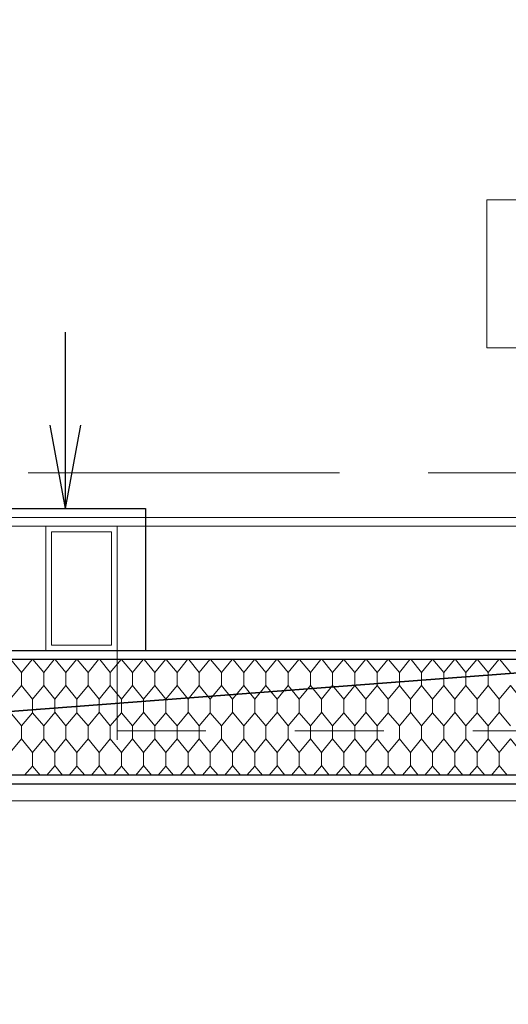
# Model space of a CAD drawing. Header units: metres. Extents: x 1306 to 1412, y -79 to 41.
# Tile 133 of 256: x 1356.411 to 1356.96, y -30.516 to -29.408. Entities that reach past the tile are written whole.
import ezdxf

# ---------------------------------------------------------------- set-up
doc = ezdxf.new("R2010")
doc.units = ezdxf.units.M
doc.header["$PDMODE"] = 65
for name, pattern in [('AUSGEZOGEN', [0]), ('STRICHPUNKT2_S5', [0.5, 0.35, -0.05, 0.05, -0.05]), ('VERDECKT2_S2', [0.15, 0.1, -0.05])]:
    doc.linetypes.add(name, pattern=pattern)
doc.layers.add('XR$2$_40732', color=7, linetype='Continuous')
for name, color, linetype, lineweight in [('XR$2$Achsen', 4, 'AUSGEZOGEN', 13), ('XR$2$Fenster', 3, 'AUSGEZOGEN', 18), ('XR$2$Text 1_50', 3, 'AUSGEZOGEN', 18), ('XR$2$Wand Mauerwerk nt', 7, 'AUSGEZOGEN', 25), ('XR$3$Maßlinie 1_50', 7, 'AUSGEZOGEN', 25), ('XR$3$Text 1_100', 3, 'AUSGEZOGEN', 18), ('XR$5$Muster', 4, 'AUSGEZOGEN', 13), ('XR$8$Heizung', 4, 'AUSGEZOGEN', 13)]:
    doc.layers.add(name, color=color, linetype=linetype, lineweight=lineweight)
doc.styles.add('ARIAL', font='arial.ttf')
doc.dimstyles.new('DIMSTYLE_11', dxfattribs={"dimtxt": 0.15, "dimasz": 0.03, "dimexe": 0, "dimexo": 0, "dimgap": 0.075, "dimtad": 2, "dimrnd": 0.005, "dimzin": 4, "dimdsep": 46, "dimtxsty": 'ARIAL', "dimblk1": 'ALL_ML_STRICH', "dimblk2": 'ALL_ML_STRICH', "dimsah": 1, "dimcen": 0, "dimclrd": 3, "dimclre": 3, "dimclrt": 3, "dimadec": 0, "dimazin": 0, "dimtfac": 1, "dimtdec": 0, "dimtix": 1, "dimtmove": 2, "dimatfit": 3, "dimfxl": 0, "dimtzin": 0, "dimlwd": 0, "dimlwe": 25, "dimarcsym": 0})
doc.dimstyles.new('DIMSTYLE_12', dxfattribs={"dimtxt": 0.15, "dimasz": 0.03, "dimexe": 0, "dimexo": 0, "dimgap": 0.075, "dimtad": 2, "dimdec": 3, "dimrnd": 0.005, "dimzin": 4, "dimdsep": 46, "dimtxsty": 'ARIAL', "dimblk1": 'ALL_ML_STRICH', "dimblk2": 'ALL_ML_STRICH', "dimsah": 1, "dimcen": 0, "dimclrd": 3, "dimclre": 3, "dimclrt": 3, "dimadec": 0, "dimazin": 0, "dimtfac": 1, "dimtdec": 0, "dimtix": 1, "dimtmove": 2, "dimatfit": 3, "dimfxl": 0, "dimtzin": 0, "dimlwd": 0, "dimlwe": 25, "dimarcsym": 0})
doc.dimstyles.new('DIMSTYLE_24', dxfattribs={"dimtxt": 0.225, "dimasz": 0.15, "dimexe": 0, "dimexo": 0, "dimgap": 0.1125, "dimtad": 2, "dimrnd": 0.005, "dimzin": 4, "dimdsep": 46, "dimtxsty": 'ARIAL', "dimblk1": 'ALL_ML_STRICH', "dimblk2": 'ALL_ML_STRICH', "dimsah": 1, "dimcen": 0, "dimclrd": 3, "dimclre": 3, "dimclrt": 3, "dimadec": 0, "dimazin": 0, "dimtfac": 1, "dimtdec": 0, "dimtix": 1, "dimtmove": 2, "dimatfit": 3, "dimfxl": 0, "dimtzin": 0, "dimlwd": 0, "dimlwe": 25, "dimarcsym": 0})
doc.dimstyles.new('DIMSTYLE_9', dxfattribs={"dimtxt": 0.15, "dimasz": 0.03, "dimexe": 0, "dimexo": 0, "dimgap": 0.075, "dimtad": 2, "dimdec": 1, "dimlfac": 100, "dimrnd": 0.5, "dimzin": 4, "dimdsep": 46, "dimtxsty": 'ARIAL', "dimblk1": 'ALL_ML_STRICH', "dimblk2": 'ALL_ML_STRICH', "dimsah": 1, "dimcen": 0, "dimclrd": 3, "dimclre": 3, "dimclrt": 3, "dimadec": 0, "dimazin": 0, "dimtfac": 1, "dimtdec": 0, "dimtix": 1, "dimtmove": 2, "dimatfit": 3, "dimfxl": 0, "dimtvp": 1.2, "dimtzin": 0, "dimlwd": 0, "dimlwe": 25, "dimarcsym": 0})

# ---------------------------------------------------------------- blocks, each defined once
blk = doc.blocks.new('COMPLEXOBJECT_170')
at = {"layer": 'XR$2$_40732', "color": 3, "linetype": 'AUSGEZOGEN', "lineweight": 13, "transparency": 33554687}
for points in [[(1356.5201, -30.1182), (1356.4401, -30.1182), (1356.4401, -29.9782), (1356.5201, -29.9782), (1356.5201, -30.1182)], [(1356.5138, -30.1119), (1356.4464, -30.1119), (1356.4464, -29.9845), (1356.5138, -29.9845), (1356.5138, -30.1119)]]:
    blk.add_lwpolyline(points, close=True, dxfattribs=at)
blk = doc.blocks.new('ALL_ML_STRICH')
at = {"color": 0, "linetype": 'ByBlock', "lineweight": -2}
for p, q in [((0, -0.5), (0, 0.5)), ((-0.3, -0.3), (0.3, 0.3)), ((-1, 0), (0.5, 0))]:
    blk.add_line(p, q, dxfattribs=at)
blk = doc.blocks.new('*D806')
at = {"layer": 'DEFPOINTS', "color": 3, "linetype": 'AUSGEZOGEN', "lineweight": 25, "transparency": 33554687}
for p in [(1353.3701, -29.7765), (1358.3701, -29.8294), (1353.3701, -37.6694)]:
    blk.add_point(p, dxfattribs=at)
at = {"layer": 'XR$3$Maßlinie 1_50', "color": 3, "linetype": 'AUSGEZOGEN', "lineweight": -2, "transparency": 33554687}
for p, q in [((1353.3701, -37.6194), (1353.3701, -37.6694)), ((1358.3701, -37.6194), (1358.3701, -37.6694)), ((1353.3701, -37.6694), (1358.3701, -37.6694))]:
    blk.add_line(p, q, dxfattribs=at)
at = {"layer": 'XR$3$Maßlinie 1_50', "color": 3, "linetype": 'AUSGEZOGEN', "lineweight": 25, "transparency": 33554687, "xscale": 0.03000000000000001, "yscale": 0.03000000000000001, "zscale": 0.03000000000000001, "rotation": 180}
blk.add_blockref('ALL_ML_STRICH', (1353.3701, -37.6694), dxfattribs=at)
at = {"layer": 'XR$3$Maßlinie 1_50', "color": 3, "linetype": 'AUSGEZOGEN', "lineweight": 25, "transparency": 33554687, "xscale": 0.03000000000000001, "yscale": 0.03000000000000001, "zscale": 0.03000000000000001}
blk.add_blockref('ALL_ML_STRICH', (1358.3701, -37.6694), dxfattribs=at)
at = {"layer": 'XR$3$Maßlinie 1_50', "color": 3, "linetype": 'AUSGEZOGEN', "lineweight": 25, "transparency": 33554687, "insert": (1355.879, -37.5419), "char_height": 0.15, "width": 0.48, "attachment_point": 5, "style": 'ARIAL'}
blk.add_mtext('\\W0.80;\\A1;{\\A1;{5.00\\H0.099000;\\S^ ;}}', dxfattribs=at)
blk = doc.blocks.new('*D911')
at = {"layer": 'DEFPOINTS', "color": 3, "linetype": 'AUSGEZOGEN', "lineweight": 25, "transparency": 33554687}
for p in [(1342.7701, -27.7774), (1358.4901, -32.7474), (1342.7701, -40.0694)]:
    blk.add_point(p, dxfattribs=at)
at = {"layer": 'XR$3$Maßlinie 1_50', "color": 3, "linetype": 'AUSGEZOGEN', "lineweight": -2, "transparency": 33554687}
for p, q in [((1342.7701, -39.4694), (1342.7701, -40.0694)), ((1342.7701, -40.0694), (1358.4901, -40.0694)), ((1358.4901, -40.0694), (1358.4901, -40.0694))]:
    blk.add_line(p, q, dxfattribs=at)
at = {"layer": 'XR$3$Maßlinie 1_50', "color": 3, "linetype": 'AUSGEZOGEN', "lineweight": 25, "transparency": 33554687, "xscale": 0.15, "yscale": 0.15, "zscale": 0.15, "rotation": 180}
blk.add_blockref('ALL_ML_STRICH', (1342.7701, -40.0694), dxfattribs=at)
at = {"layer": 'XR$3$Maßlinie 1_50', "color": 3, "linetype": 'AUSGEZOGEN', "lineweight": 25, "transparency": 33554687, "xscale": 0.15, "yscale": 0.15, "zscale": 0.15}
blk.add_blockref('ALL_ML_STRICH', (1358.4901, -40.0694), dxfattribs=at)
at = {"layer": 'XR$3$Maßlinie 1_50', "color": 3, "linetype": 'AUSGEZOGEN', "lineweight": 25, "transparency": 33554687, "insert": (1350.6368, -39.9031), "char_height": 0.225, "width": 0.9, "attachment_point": 5, "style": 'ARIAL'}
blk.add_mtext('\\W0.80;\\A1;{\\fArial|i0|b1;\\A1;{15.72\\H0.148500;\\S^ ;}}', dxfattribs=at)
blk = doc.blocks.new('*D916')
at = {"layer": 'DEFPOINTS', "color": 3, "linetype": 'AUSGEZOGEN', "lineweight": 25, "transparency": 33554687}
for p in [(1369.3962, -30.4182), (1340.4241, -30.5332), (1369.3962, -30.5332)]:
    blk.add_point(p, dxfattribs=at)
at = {"layer": 'XR$3$Maßlinie 1_50', "color": 3, "linetype": 'AUSGEZOGEN', "lineweight": -2, "transparency": 33554687}
for p, q in [((1340.4741, -30.4182), (1340.4241, -30.4182)), ((1340.4241, -30.5332), (1340.4241, -30.4182)), ((1340.4741, -30.5332), (1340.4241, -30.5332))]:
    blk.add_line(p, q, dxfattribs=at)
at = {"layer": 'XR$3$Maßlinie 1_50', "color": 3, "linetype": 'AUSGEZOGEN', "lineweight": 25, "transparency": 33554687, "xscale": 0.03000000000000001, "yscale": 0.03000000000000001, "zscale": 0.03000000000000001}
for p, rotation in [((1340.4241, -30.4182), 90), ((1340.4241, -30.5332), 270)]:
    blk.add_blockref('ALL_ML_STRICH', p, dxfattribs=dict(at, rotation=rotation))
at = {"layer": 'XR$3$Maßlinie 1_50', "color": 3, "linetype": 'AUSGEZOGEN', "lineweight": 25, "transparency": 33554687, "insert": (1340.2841, -30.4269), "char_height": 0.15, "width": 0.48, "attachment_point": 5, "rotation": 90, "style": 'ARIAL'}
blk.add_mtext('\\W0.80;\\A1;{\\A1;{11\\H0.099000;\\S5^ ;}}', dxfattribs=at)
blk = doc.blocks.new('*D917')
at = {"layer": 'DEFPOINTS', "color": 3, "linetype": 'AUSGEZOGEN', "lineweight": 25, "transparency": 33554687}
for p in [(1369.3962, -28.5332), (1340.4241, -30.4182), (1369.3962, -30.4182)]:
    blk.add_point(p, dxfattribs=at)
at = {"layer": 'XR$3$Maßlinie 1_50', "color": 3, "linetype": 'AUSGEZOGEN', "lineweight": -2, "transparency": 33554687}
for p, q in [((1340.4741, -28.5332), (1340.4241, -28.5332)), ((1340.4241, -30.4182), (1340.4241, -28.5332)), ((1340.4741, -30.4182), (1340.4241, -30.4182))]:
    blk.add_line(p, q, dxfattribs=at)
at = {"layer": 'XR$3$Maßlinie 1_50', "color": 3, "linetype": 'AUSGEZOGEN', "lineweight": 25, "transparency": 33554687, "xscale": 0.03000000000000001, "yscale": 0.03000000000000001, "zscale": 0.03000000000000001}
for p, rotation in [((1340.4241, -28.5332), 90), ((1340.4241, -30.4182), 270)]:
    blk.add_blockref('ALL_ML_STRICH', p, dxfattribs=dict(at, rotation=rotation))
at = {"layer": 'XR$3$Maßlinie 1_50', "color": 3, "linetype": 'AUSGEZOGEN', "lineweight": 25, "transparency": 33554687, "insert": (1340.2965, -29.4548), "char_height": 0.15, "width": 0.6, "attachment_point": 5, "rotation": 90, "style": 'ARIAL'}
blk.add_mtext('\\W0.80;\\A1;{\\A1;{1.88\\H0.099000;\\S5^ ;}}', dxfattribs=at)
blk = doc.blocks.new('*D932')
at = {"layer": 'DEFPOINTS', "color": 3, "linetype": 'AUSGEZOGEN', "lineweight": 25, "transparency": 33554687}
for p in [(1366.2054, -27.4082), (1338.8241, -34.7932), (1366.1118, -34.7932)]:
    blk.add_point(p, dxfattribs=at)
at = {"layer": 'XR$3$Maßlinie 1_50', "color": 3, "linetype": 'AUSGEZOGEN', "lineweight": -2, "transparency": 33554687}
for p, q in [((1338.8741, -27.4082), (1338.8241, -27.4082)), ((1338.8241, -34.7932), (1338.8241, -27.4082)), ((1338.8741, -34.7932), (1338.8241, -34.7932))]:
    blk.add_line(p, q, dxfattribs=at)
at = {"layer": 'XR$3$Maßlinie 1_50', "color": 3, "linetype": 'AUSGEZOGEN', "lineweight": 25, "transparency": 33554687, "xscale": 0.03000000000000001, "yscale": 0.03000000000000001, "zscale": 0.03000000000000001}
for p, rotation in [((1338.8241, -27.4082), 90), ((1338.8241, -34.7932), 270)]:
    blk.add_blockref('ALL_ML_STRICH', p, dxfattribs=dict(at, rotation=rotation))
at = {"layer": 'XR$3$Maßlinie 1_50', "color": 3, "linetype": 'AUSGEZOGEN', "lineweight": 25, "transparency": 33554687, "insert": (1338.6964, -31.0798), "char_height": 0.15, "width": 0.6, "attachment_point": 5, "rotation": 90, "style": 'ARIAL'}
blk.add_mtext('\\W0.80;\\A1;{\\A1;{7.38\\H0.099000;\\S5^ ;}}', dxfattribs=at)
blk = doc.blocks.new('*D944')
at = {"layer": 'DEFPOINTS', "color": 3, "linetype": 'AUSGEZOGEN', "lineweight": 25, "transparency": 33554687}
for p in [(1357.9381, -30.2682), (1338.0241, -34.7932), (1362.4839, -34.7932)]:
    blk.add_point(p, dxfattribs=at)
at = {"layer": 'XR$3$Maßlinie 1_50', "color": 3, "linetype": 'AUSGEZOGEN', "lineweight": -2, "transparency": 33554687}
for p, q in [((1338.0741, -30.2682), (1338.0241, -30.2682)), ((1338.0241, -34.7932), (1338.0241, -30.2682)), ((1338.0741, -34.7932), (1338.0241, -34.7932))]:
    blk.add_line(p, q, dxfattribs=at)
at = {"layer": 'XR$3$Maßlinie 1_50', "color": 3, "linetype": 'AUSGEZOGEN', "lineweight": 25, "transparency": 33554687, "xscale": 0.03000000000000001, "yscale": 0.03000000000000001, "zscale": 0.03000000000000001}
for p, rotation in [((1338.0241, -30.2682), 90), ((1338.0241, -34.7932), 270)]:
    blk.add_blockref('ALL_ML_STRICH', p, dxfattribs=dict(at, rotation=rotation))
at = {"layer": 'XR$3$Maßlinie 1_50', "color": 3, "linetype": 'AUSGEZOGEN', "lineweight": 25, "transparency": 33554687, "insert": (1337.8965, -32.5098), "char_height": 0.15, "width": 0.6, "attachment_point": 5, "rotation": 90, "style": 'ARIAL'}
blk.add_mtext('\\W0.80;\\A1;{\\A1;{4.52\\H0.099000;\\S5^ ;}}', dxfattribs=at)
blk = doc.blocks.new('*D945')
at = {"layer": 'DEFPOINTS', "color": 3, "linetype": 'AUSGEZOGEN', "lineweight": 25, "transparency": 33554687}
for p in [(1360.4431, -30.1182), (1338.0241, -30.2682), (1357.9381, -30.2682)]:
    blk.add_point(p, dxfattribs=at)
at = {"layer": 'XR$3$Maßlinie 1_50', "color": 3, "linetype": 'AUSGEZOGEN', "lineweight": -2, "transparency": 33554687}
for p, q in [((1338.0741, -30.1182), (1338.0241, -30.1182)), ((1338.0241, -30.2682), (1338.0241, -30.1182)), ((1338.0741, -30.2682), (1338.0241, -30.2682))]:
    blk.add_line(p, q, dxfattribs=at)
at = {"layer": 'XR$3$Maßlinie 1_50', "color": 3, "linetype": 'AUSGEZOGEN', "lineweight": 25, "transparency": 33554687, "xscale": 0.03000000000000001, "yscale": 0.03000000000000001, "zscale": 0.03000000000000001}
for p, rotation in [((1338.0241, -30.1182), 90), ((1338.0241, -30.2682), 270)]:
    blk.add_blockref('ALL_ML_STRICH', p, dxfattribs=dict(at, rotation=rotation))
at = {"layer": 'XR$3$Maßlinie 1_50', "color": 3, "linetype": 'AUSGEZOGEN', "lineweight": 25, "transparency": 33554687, "insert": (1337.8815, -30.1991), "char_height": 0.15, "width": 0.48, "attachment_point": 5, "rotation": 90, "style": 'ARIAL'}
blk.add_mtext('\\W0.80;\\A1;{\\A1;{15\\H0.099000;\\S^ ;}}', dxfattribs=at)
blk = doc.blocks.new('*D946')
at = {"layer": 'DEFPOINTS', "color": 3, "linetype": 'AUSGEZOGEN', "lineweight": 25, "transparency": 33554687}
for p in [(1360.4431, -29.7182), (1338.0241, -30.1182), (1360.4431, -30.1182)]:
    blk.add_point(p, dxfattribs=at)
at = {"layer": 'XR$3$Maßlinie 1_50', "color": 3, "linetype": 'AUSGEZOGEN', "lineweight": -2, "transparency": 33554687}
for p, q in [((1338.0741, -29.7182), (1338.0241, -29.7182)), ((1338.0241, -30.1182), (1338.0241, -29.7182)), ((1338.0741, -30.1182), (1338.0241, -30.1182))]:
    blk.add_line(p, q, dxfattribs=at)
at = {"layer": 'XR$3$Maßlinie 1_50', "color": 3, "linetype": 'AUSGEZOGEN', "lineweight": 25, "transparency": 33554687, "xscale": 0.03000000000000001, "yscale": 0.03000000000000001, "zscale": 0.03000000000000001}
for p, rotation in [((1338.0241, -29.7182), 90), ((1338.0241, -30.1182), 270)]:
    blk.add_blockref('ALL_ML_STRICH', p, dxfattribs=dict(at, rotation=rotation))
at = {"layer": 'XR$3$Maßlinie 1_50', "color": 3, "linetype": 'AUSGEZOGEN', "lineweight": 25, "transparency": 33554687, "insert": (1337.8965, -29.9235), "char_height": 0.15, "width": 0.48, "attachment_point": 5, "rotation": 90, "style": 'ARIAL'}
blk.add_mtext('\\W0.80;\\A1;{\\A1;{40\\H0.099000;\\S^ ;}}', dxfattribs=at)
blk = doc.blocks.new('*D947')
at = {"layer": 'DEFPOINTS', "color": 3, "linetype": 'AUSGEZOGEN', "lineweight": 25, "transparency": 33554687}
for p in [(1360.4431, -16.2182), (1338.0241, -29.7182), (1360.4431, -29.7182)]:
    blk.add_point(p, dxfattribs=at)
at = {"layer": 'XR$3$Maßlinie 1_50', "color": 3, "linetype": 'AUSGEZOGEN', "lineweight": -2, "transparency": 33554687}
for p, q in [((1338.0741, -16.2182), (1338.0241, -16.2182)), ((1338.0241, -29.7182), (1338.0241, -16.2182)), ((1338.0741, -29.7182), (1338.0241, -29.7182))]:
    blk.add_line(p, q, dxfattribs=at)
at = {"layer": 'XR$3$Maßlinie 1_50', "color": 3, "linetype": 'AUSGEZOGEN', "lineweight": 25, "transparency": 33554687, "xscale": 0.03000000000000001, "yscale": 0.03000000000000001, "zscale": 0.03000000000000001}
for p, rotation in [((1338.0241, -16.2182), 90), ((1338.0241, -29.7182), 270)]:
    blk.add_blockref('ALL_ML_STRICH', p, dxfattribs=dict(at, rotation=rotation))
at = {"layer": 'XR$3$Maßlinie 1_50', "color": 3, "linetype": 'AUSGEZOGEN', "lineweight": 25, "transparency": 33554687, "insert": (1337.8964, -22.964), "char_height": 0.15, "width": 0.6, "attachment_point": 5, "rotation": 90, "style": 'ARIAL'}
blk.add_mtext('\\W0.80;\\A1;{\\A1;{13.50\\H0.099000;\\S^ ;}}', dxfattribs=at)
blk = doc.blocks.new('*D951')
at = {"layer": 'DEFPOINTS', "color": 3, "linetype": 'AUSGEZOGEN', "lineweight": 25, "transparency": 33554687}
for p in [(1361.4046, -30.3582), (1337.2241, -34.7932), (1361.397, -34.7932)]:
    blk.add_point(p, dxfattribs=at)
at = {"layer": 'XR$3$Maßlinie 1_50', "color": 3, "linetype": 'AUSGEZOGEN', "lineweight": -2, "transparency": 33554687}
for p, q in [((1337.2741, -30.3582), (1337.2241, -30.3582)), ((1337.2241, -34.7932), (1337.2241, -30.3582)), ((1337.2741, -34.7932), (1337.2241, -34.7932))]:
    blk.add_line(p, q, dxfattribs=at)
at = {"layer": 'XR$3$Maßlinie 1_50', "color": 3, "linetype": 'AUSGEZOGEN', "lineweight": 25, "transparency": 33554687, "xscale": 0.03000000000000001, "yscale": 0.03000000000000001, "zscale": 0.03000000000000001}
for p, rotation in [((1337.2241, -30.3582), 90), ((1337.2241, -34.7932), 270)]:
    blk.add_blockref('ALL_ML_STRICH', p, dxfattribs=dict(at, rotation=rotation))
at = {"layer": 'XR$3$Maßlinie 1_50', "color": 3, "linetype": 'AUSGEZOGEN', "lineweight": 25, "transparency": 33554687, "insert": (1337.0964, -32.5548), "char_height": 0.15, "width": 0.6, "attachment_point": 5, "rotation": 90, "style": 'ARIAL'}
blk.add_mtext('\\W0.80;\\A1;{\\A1;{4.43\\H0.099000;\\S5^ ;}}', dxfattribs=at)
blk = doc.blocks.new('*D952')
at = {"layer": 'DEFPOINTS', "color": 3, "linetype": 'AUSGEZOGEN', "lineweight": 25, "transparency": 33554687}
for p in [(1361.1046, -30.1182), (1337.2241, -30.3582), (1361.4046, -30.3582)]:
    blk.add_point(p, dxfattribs=at)
at = {"layer": 'XR$3$Maßlinie 1_50', "color": 3, "linetype": 'AUSGEZOGEN', "lineweight": -2, "transparency": 33554687}
for p, q in [((1337.2741, -30.1182), (1337.2241, -30.1182)), ((1337.2241, -30.3582), (1337.2241, -30.1182)), ((1337.2741, -30.3582), (1337.2241, -30.3582))]:
    blk.add_line(p, q, dxfattribs=at)
at = {"layer": 'XR$3$Maßlinie 1_50', "color": 3, "linetype": 'AUSGEZOGEN', "lineweight": 25, "transparency": 33554687, "xscale": 0.03000000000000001, "yscale": 0.03000000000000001, "zscale": 0.03000000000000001}
for p, rotation in [((1337.2241, -30.1182), 90), ((1337.2241, -30.3582), 270)]:
    blk.add_blockref('ALL_ML_STRICH', p, dxfattribs=dict(at, rotation=rotation))
at = {"layer": 'XR$3$Maßlinie 1_50', "color": 3, "linetype": 'AUSGEZOGEN', "lineweight": 25, "transparency": 33554687, "insert": (1336.3697, -30.2734), "char_height": 0.15, "width": 0.48, "attachment_point": 5, "rotation": 90, "style": 'ARIAL'}
blk.add_mtext('\\W0.80;\\A1;{\\A1;{24\\H0.099000;\\S^ ;}}', dxfattribs=at)
blk = doc.blocks.new('*D953')
at = {"layer": 'DEFPOINTS', "color": 3, "linetype": 'AUSGEZOGEN', "lineweight": 25, "transparency": 33554687}
for p in [(1351.262, -29.7182), (1337.2241, -30.1182), (1361.1046, -30.1182)]:
    blk.add_point(p, dxfattribs=at)
at = {"layer": 'XR$3$Maßlinie 1_50', "color": 3, "linetype": 'AUSGEZOGEN', "lineweight": -2, "transparency": 33554687}
for p, q in [((1337.2741, -29.7182), (1337.2241, -29.7182)), ((1337.2241, -30.1182), (1337.2241, -29.7182)), ((1337.2741, -30.1182), (1337.2241, -30.1182))]:
    blk.add_line(p, q, dxfattribs=at)
at = {"layer": 'XR$3$Maßlinie 1_50', "color": 3, "linetype": 'AUSGEZOGEN', "lineweight": 25, "transparency": 33554687, "xscale": 0.03000000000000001, "yscale": 0.03000000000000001, "zscale": 0.03000000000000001}
for p, rotation in [((1337.2241, -29.7182), 90), ((1337.2241, -30.1182), 270)]:
    blk.add_blockref('ALL_ML_STRICH', p, dxfattribs=dict(at, rotation=rotation))
at = {"layer": 'XR$3$Maßlinie 1_50', "color": 3, "linetype": 'AUSGEZOGEN', "lineweight": 25, "transparency": 33554687, "insert": (1337.0965, -29.9235), "char_height": 0.15, "width": 0.48, "attachment_point": 5, "rotation": 90, "style": 'ARIAL'}
blk.add_mtext('\\W0.80;\\A1;{\\A1;{40\\H0.099000;\\S^ ;}}', dxfattribs=at)
blk = doc.blocks.new('*D1077')
at = {"layer": 'DEFPOINTS', "color": 3, "linetype": 'AUSGEZOGEN', "lineweight": 25, "transparency": 33554687}
for p in [(1366.6602, -27.4082), (1339.6241, -34.7932), (1366.6683, -34.7932)]:
    blk.add_point(p, dxfattribs=at)
at = {"layer": 'XR$3$Maßlinie 1_50', "color": 3, "linetype": 'AUSGEZOGEN', "lineweight": -2, "transparency": 33554687}
for p, q in [((1339.6741, -27.4082), (1339.6241, -27.4082)), ((1339.6241, -34.7932), (1339.6241, -27.4082)), ((1339.6741, -34.7932), (1339.6241, -34.7932))]:
    blk.add_line(p, q, dxfattribs=at)
at = {"layer": 'XR$3$Maßlinie 1_50', "color": 3, "linetype": 'AUSGEZOGEN', "lineweight": 25, "transparency": 33554687, "xscale": 0.03000000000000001, "yscale": 0.03000000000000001, "zscale": 0.03000000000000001}
for p, rotation in [((1339.6241, -27.4082), 90), ((1339.6241, -34.7932), 270)]:
    blk.add_blockref('ALL_ML_STRICH', p, dxfattribs=dict(at, rotation=rotation))
at = {"layer": 'XR$3$Maßlinie 1_50', "color": 3, "linetype": 'AUSGEZOGEN', "lineweight": 25, "transparency": 33554687, "insert": (1339.4964, -31.0798), "char_height": 0.15, "width": 0.6, "attachment_point": 5, "rotation": 90, "style": 'ARIAL'}
blk.add_mtext('\\W0.80;\\A1;{\\A1;{7.38\\H0.099000;\\S5^ ;}}', dxfattribs=at)
blk = doc.blocks.new('*D1131')
at = {"layer": 'DEFPOINTS', "color": 3, "linetype": 'AUSGEZOGEN', "lineweight": 25, "transparency": 33554687}
for p in [(1355.2201, -30.1182), (1356.5201, -30.1182), (1355.2201, -36.8694)]:
    blk.add_point(p, dxfattribs=at)
at = {"layer": 'XR$3$Maßlinie 1_50', "color": 3, "linetype": 'AUSGEZOGEN', "lineweight": -2, "transparency": 33554687}
for p, q in [((1355.2201, -36.8194), (1355.2201, -36.8694)), ((1356.5201, -36.8194), (1356.5201, -36.8694)), ((1355.2201, -36.8694), (1356.5201, -36.8694))]:
    blk.add_line(p, q, dxfattribs=at)
at = {"layer": 'XR$3$Maßlinie 1_50', "color": 3, "linetype": 'AUSGEZOGEN', "lineweight": 25, "transparency": 33554687, "xscale": 0.03000000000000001, "yscale": 0.03000000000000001, "zscale": 0.03000000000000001, "rotation": 180}
blk.add_blockref('ALL_ML_STRICH', (1355.2201, -36.8694), dxfattribs=at)
at = {"layer": 'XR$3$Maßlinie 1_50', "color": 3, "linetype": 'AUSGEZOGEN', "lineweight": 25, "transparency": 33554687, "xscale": 0.03000000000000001, "yscale": 0.03000000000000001, "zscale": 0.03000000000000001}
blk.add_blockref('ALL_ML_STRICH', (1356.5201, -36.8694), dxfattribs=at)
at = {"layer": 'XR$3$Maßlinie 1_50', "color": 3, "linetype": 'AUSGEZOGEN', "lineweight": 25, "transparency": 33554687, "insert": (1355.879, -36.7418), "char_height": 0.15, "width": 0.48, "attachment_point": 5, "style": 'ARIAL'}
blk.add_mtext('\\W0.80;\\A1;{\\A1;{1.30\\H0.099000;\\S^ ;}}', dxfattribs=at)
blk = doc.blocks.new('*D1132')
at = {"layer": 'DEFPOINTS', "color": 3, "linetype": 'AUSGEZOGEN', "lineweight": 25, "transparency": 33554687}
for p in [(1356.5201, -30.1182), (1358.0201, -30.1182), (1356.5201, -36.8694)]:
    blk.add_point(p, dxfattribs=at)
at = {"layer": 'XR$3$Maßlinie 1_50', "color": 3, "linetype": 'AUSGEZOGEN', "lineweight": -2, "transparency": 33554687}
for p, q in [((1356.5201, -36.8194), (1356.5201, -36.8694)), ((1358.0201, -36.8194), (1358.0201, -36.8694)), ((1356.5201, -36.8694), (1358.0201, -36.8694))]:
    blk.add_line(p, q, dxfattribs=at)
at = {"layer": 'XR$3$Maßlinie 1_50', "color": 3, "linetype": 'AUSGEZOGEN', "lineweight": 25, "transparency": 33554687, "xscale": 0.03000000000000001, "yscale": 0.03000000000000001, "zscale": 0.03000000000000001, "rotation": 180}
blk.add_blockref('ALL_ML_STRICH', (1356.5201, -36.8694), dxfattribs=at)
at = {"layer": 'XR$3$Maßlinie 1_50', "color": 3, "linetype": 'AUSGEZOGEN', "lineweight": 25, "transparency": 33554687, "xscale": 0.03000000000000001, "yscale": 0.03000000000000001, "zscale": 0.03000000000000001}
blk.add_blockref('ALL_ML_STRICH', (1358.0201, -36.8694), dxfattribs=at)
at = {"layer": 'XR$3$Maßlinie 1_50', "color": 3, "linetype": 'AUSGEZOGEN', "lineweight": 25, "transparency": 33554687, "insert": (1357.279, -36.7419), "char_height": 0.15, "width": 0.48, "attachment_point": 5, "style": 'ARIAL'}
blk.add_mtext('\\W0.80;\\A1;{\\A1;{1.50\\H0.099000;\\S^ ;}}', dxfattribs=at)
at = {"layer": 'XR$3$Maßlinie 1_50', "color": 3, "linetype": 'AUSGEZOGEN', "lineweight": 25, "transparency": 33554687, "insert": (1357.111, -36.9252), "char_height": 0.15, "width": 0.0075, "attachment_point": 1, "line_spacing_factor": 0.60241, "style": 'ARIAL'}
blk.add_mtext('\\W0.80;\\A1;{1.00\\H0.099000;\\S^ ;}', dxfattribs=at)
blk = doc.blocks.new('MUSTER_1')
at = {"layer": 'XR$5$Muster', "color": 52, "linetype": 'AUSGEZOGEN', "lineweight": 13, "transparency": 33554687}
for p, q in [((1356.4125, -30.1427), (1356.4007, -30.1282)), ((1356.4246, -30.1282), (1356.4125, -30.1427)), ((1356.4376, -30.1427), (1356.4253, -30.1282)), ((1356.4494, -30.1282), (1356.4376, -30.1427)), ((1356.4625, -30.1427), (1356.4507, -30.1282)), ((1356.4746, -30.1282), (1356.4625, -30.1427)), ((1356.4876, -30.1427), (1356.4753, -30.1282)), ((1356.4994, -30.1282), (1356.4876, -30.1427)), ((1356.5125, -30.1427), (1356.5007, -30.1282)), ((1356.5246, -30.1282), (1356.5125, -30.1427)), ((1356.5376, -30.1427), (1356.5253, -30.1282)), ((1356.5494, -30.1282), (1356.5376, -30.1427)), ((1356.5625, -30.1427), (1356.5507, -30.1282)), ((1356.5746, -30.1282), (1356.5625, -30.1427)), ((1356.5876, -30.1427), (1356.5753, -30.1282)), ((1356.5994, -30.1282), (1356.5876, -30.1427)), ((1356.6125, -30.1427), (1356.6007, -30.1282)), ((1356.6246, -30.1282), (1356.6125, -30.1427)), ((1356.6376, -30.1427), (1356.6253, -30.1282)), ((1356.6494, -30.1282), (1356.6376, -30.1427)), ((1356.6625, -30.1427), (1356.6507, -30.1282)), ((1356.6746, -30.1282), (1356.6625, -30.1427)), ((1356.6876, -30.1427), (1356.6753, -30.1282)), ((1356.6994, -30.1282), (1356.6876, -30.1427)), ((1356.7125, -30.1427), (1356.7007, -30.1282)), ((1356.7246, -30.1282), (1356.7125, -30.1427)), ((1356.7376, -30.1427), (1356.7253, -30.1282)), ((1356.7494, -30.1282), (1356.7376, -30.1427)), ((1356.7625, -30.1427), (1356.7507, -30.1282)), ((1356.7746, -30.1282), (1356.7625, -30.1427)), ((1356.7876, -30.1427), (1356.7753, -30.1282)), ((1356.7994, -30.1282), (1356.7876, -30.1427)), ((1356.8125, -30.1427), (1356.8007, -30.1282)), ((1356.8246, -30.1282), (1356.8125, -30.1427)), ((1356.8376, -30.1427), (1356.8253, -30.1282)), ((1356.8494, -30.1282), (1356.8376, -30.1427)), ((1356.8625, -30.1427), (1356.8507, -30.1282)), ((1356.8746, -30.1282), (1356.8625, -30.1427)), ((1356.8876, -30.1427), (1356.8753, -30.1282)), ((1356.8994, -30.1282), (1356.8876, -30.1427)), ((1356.9125, -30.1427), (1356.9007, -30.1282)), ((1356.9246, -30.1282), (1356.9125, -30.1427)), ((1356.9376, -30.1427), (1356.9253, -30.1282)), ((1356.9494, -30.1282), (1356.9376, -30.1427)), ((1356.9625, -30.1427), (1356.9507, -30.1282)), ((1356.4125, -30.1427), (1356.4125, -30.1573)), ((1356.4376, -30.1573), (1356.4376, -30.1427)), ((1356.4625, -30.1427), (1356.4625, -30.1573)), ((1356.4876, -30.1573), (1356.4876, -30.1427)), ((1356.5125, -30.1427), (1356.5125, -30.1573)), ((1356.5376, -30.1573), (1356.5376, -30.1427)), ((1356.5625, -30.1427), (1356.5625, -30.1573)), ((1356.5876, -30.1573), (1356.5876, -30.1427)), ((1356.6125, -30.1427), (1356.6125, -30.1573)), ((1356.6376, -30.1573), (1356.6376, -30.1427)), ((1356.6625, -30.1427), (1356.6625, -30.1573)), ((1356.6876, -30.1573), (1356.6876, -30.1427)), ((1356.7125, -30.1427), (1356.7125, -30.1573)), ((1356.7376, -30.1573), (1356.7376, -30.1427)), ((1356.7625, -30.1427), (1356.7625, -30.1573)), ((1356.7876, -30.1573), (1356.7876, -30.1427)), ((1356.8125, -30.1427), (1356.8125, -30.1573)), ((1356.8376, -30.1573), (1356.8376, -30.1427)), ((1356.8625, -30.1427), (1356.8625, -30.1573)), ((1356.8876, -30.1573), (1356.8876, -30.1427)), ((1356.9125, -30.1427), (1356.9125, -30.1573)), ((1356.9376, -30.1573), (1356.9376, -30.1427)), ((1356.45, -30.1725), (1356.4376, -30.1573)), ((1356.5, -30.1725), (1356.4876, -30.1573)), ((1356.55, -30.1725), (1356.5376, -30.1573)), ((1356.6, -30.1725), (1356.5876, -30.1573)), ((1356.65, -30.1725), (1356.6376, -30.1573)), ((1356.7, -30.1725), (1356.6876, -30.1573)), ((1356.75, -30.1725), (1356.7376, -30.1573)), ((1356.8, -30.1725), (1356.7876, -30.1573)), ((1356.85, -30.1725), (1356.8376, -30.1573)), ((1356.9, -30.1725), (1356.8876, -30.1573)), ((1356.95, -30.1725), (1356.9376, -30.1573)), ((1356.425, -30.1727), (1356.425, -30.18)), ((1356.45, -30.18), (1356.45, -30.1726)), ((1356.475, -30.1727), (1356.475, -30.18)), ((1356.5, -30.18), (1356.5, -30.1726)), ((1356.525, -30.1727), (1356.525, -30.18)), ((1356.55, -30.18), (1356.55, -30.1726)), ((1356.575, -30.1727), (1356.575, -30.18)), ((1356.6, -30.18), (1356.6, -30.1726)), ((1356.625, -30.1727), (1356.625, -30.18)), ((1356.65, -30.18), (1356.65, -30.1726)), ((1356.675, -30.1727), (1356.675, -30.18)), ((1356.7, -30.18), (1356.7, -30.1726)), ((1356.725, -30.1727), (1356.725, -30.18)), ((1356.75, -30.18), (1356.75, -30.1726)), ((1356.775, -30.1727), (1356.775, -30.18)), ((1356.8, -30.18), (1356.8, -30.1726)), ((1356.825, -30.1727), (1356.825, -30.18)), ((1356.85, -30.18), (1356.85, -30.1726)), ((1356.875, -30.1727), (1356.875, -30.18)), ((1356.9, -30.18), (1356.9, -30.1726)), ((1356.925, -30.1727), (1356.925, -30.18)), ((1356.95, -30.18), (1356.95, -30.1726)), ((1356.4125, -30.2027), (1356.4, -30.1874)), ((1356.425, -30.1879), (1356.425, -30.18)), ((1356.45, -30.1875), (1356.4376, -30.2027)), ((1356.45, -30.1874), (1356.45, -30.18)), ((1356.4625, -30.2027), (1356.45, -30.1874)), ((1356.475, -30.1879), (1356.475, -30.18)), ((1356.5, -30.1875), (1356.4876, -30.2027)), ((1356.5, -30.1874), (1356.5, -30.18)), ((1356.5125, -30.2027), (1356.5, -30.1874)), ((1356.525, -30.1879), (1356.525, -30.18)), ((1356.55, -30.1875), (1356.5376, -30.2027)), ((1356.55, -30.1874), (1356.55, -30.18)), ((1356.5625, -30.2027), (1356.55, -30.1874)), ((1356.575, -30.1879), (1356.575, -30.18)), ((1356.6, -30.1875), (1356.5876, -30.2027)), ((1356.6, -30.1874), (1356.6, -30.18)), ((1356.6125, -30.2027), (1356.6, -30.1874)), ((1356.625, -30.1879), (1356.625, -30.18)), ((1356.65, -30.1875), (1356.6376, -30.2027)), ((1356.65, -30.1874), (1356.65, -30.18)), ((1356.6625, -30.2027), (1356.65, -30.1874)), ((1356.675, -30.1879), (1356.675, -30.18)), ((1356.7, -30.1875), (1356.6876, -30.2027)), ((1356.7, -30.1874), (1356.7, -30.18)), ((1356.7125, -30.2027), (1356.7, -30.1874)), ((1356.725, -30.1879), (1356.725, -30.18)), ((1356.75, -30.1875), (1356.7376, -30.2027)), ((1356.75, -30.1874), (1356.75, -30.18)), ((1356.7625, -30.2027), (1356.75, -30.1874)), ((1356.775, -30.1879), (1356.775, -30.18)), ((1356.8, -30.1875), (1356.7876, -30.2027)), ((1356.8, -30.1874), (1356.8, -30.18)), ((1356.8125, -30.2027), (1356.8, -30.1874)), ((1356.825, -30.1879), (1356.825, -30.18)), ((1356.85, -30.1875), (1356.8376, -30.2027)), ((1356.85, -30.1874), (1356.85, -30.18)), ((1356.8625, -30.2027), (1356.85, -30.1874)), ((1356.875, -30.1879), (1356.875, -30.18)), ((1356.9, -30.1875), (1356.8876, -30.2027)), ((1356.9, -30.1874), (1356.9, -30.18)), ((1356.9125, -30.2027), (1356.9, -30.1874)), ((1356.925, -30.1879), (1356.925, -30.18)), ((1356.95, -30.1875), (1356.9376, -30.2027)), ((1356.95, -30.1874), (1356.95, -30.18)), ((1356.9625, -30.2027), (1356.95, -30.1874)), ((1356.4125, -30.2027), (1356.4125, -30.2173)), ((1356.4376, -30.2173), (1356.4376, -30.2027)), ((1356.4625, -30.2027), (1356.4625, -30.2173)), ((1356.4876, -30.2173), (1356.4876, -30.2027)), ((1356.5125, -30.2027), (1356.5125, -30.2173)), ((1356.5376, -30.2173), (1356.5376, -30.2027)), ((1356.5625, -30.2027), (1356.5625, -30.2173)), ((1356.5876, -30.2173), (1356.5876, -30.2027)), ((1356.6125, -30.2027), (1356.6125, -30.2173)), ((1356.6376, -30.2173), (1356.6376, -30.2027)), ((1356.6625, -30.2027), (1356.6625, -30.2173)), ((1356.6876, -30.2173), (1356.6876, -30.2027)), ((1356.7125, -30.2027), (1356.7125, -30.2173)), ((1356.7376, -30.2173), (1356.7376, -30.2027)), ((1356.7625, -30.2027), (1356.7625, -30.2173)), ((1356.7876, -30.2173), (1356.7876, -30.2027)), ((1356.8125, -30.2027), (1356.8125, -30.2173)), ((1356.8376, -30.2173), (1356.8376, -30.2027)), ((1356.8625, -30.2027), (1356.8625, -30.2173)), ((1356.8876, -30.2173), (1356.8876, -30.2027)), ((1356.9125, -30.2027), (1356.9125, -30.2173)), ((1356.9376, -30.2173), (1356.9376, -30.2027)), ((1356.45, -30.2325), (1356.4376, -30.2173)), ((1356.5, -30.2325), (1356.4876, -30.2173)), ((1356.55, -30.2325), (1356.5376, -30.2173)), ((1356.6, -30.2325), (1356.5876, -30.2173)), ((1356.65, -30.2325), (1356.6376, -30.2173)), ((1356.7, -30.2325), (1356.6876, -30.2173)), ((1356.75, -30.2325), (1356.7376, -30.2173)), ((1356.8, -30.2325), (1356.7876, -30.2173)), ((1356.85, -30.2325), (1356.8376, -30.2173)), ((1356.9, -30.2325), (1356.8876, -30.2173)), ((1356.95, -30.2325), (1356.9376, -30.2173)), ((1356.425, -30.2327), (1356.425, -30.24)), ((1356.425, -30.2479), (1356.425, -30.24)), ((1356.45, -30.24), (1356.45, -30.2326)), ((1356.45, -30.2474), (1356.45, -30.24)), ((1356.475, -30.2327), (1356.475, -30.24)), ((1356.475, -30.2479), (1356.475, -30.24)), ((1356.5, -30.24), (1356.5, -30.2326)), ((1356.5, -30.2474), (1356.5, -30.24)), ((1356.525, -30.2327), (1356.525, -30.24)), ((1356.525, -30.2479), (1356.525, -30.24)), ((1356.55, -30.24), (1356.55, -30.2326)), ((1356.55, -30.2474), (1356.55, -30.24)), ((1356.575, -30.2327), (1356.575, -30.24)), ((1356.575, -30.2479), (1356.575, -30.24)), ((1356.6, -30.24), (1356.6, -30.2326)), ((1356.6, -30.2474), (1356.6, -30.24)), ((1356.625, -30.2327), (1356.625, -30.24)), ((1356.625, -30.2479), (1356.625, -30.24)), ((1356.65, -30.24), (1356.65, -30.2326)), ((1356.65, -30.2474), (1356.65, -30.24)), ((1356.675, -30.2327), (1356.675, -30.24)), ((1356.675, -30.2479), (1356.675, -30.24)), ((1356.7, -30.24), (1356.7, -30.2326)), ((1356.7, -30.2474), (1356.7, -30.24)), ((1356.725, -30.2327), (1356.725, -30.24)), ((1356.725, -30.2479), (1356.725, -30.24)), ((1356.75, -30.24), (1356.75, -30.2326)), ((1356.75, -30.2474), (1356.75, -30.24)), ((1356.775, -30.2327), (1356.775, -30.24)), ((1356.775, -30.2479), (1356.775, -30.24)), ((1356.8, -30.24), (1356.8, -30.2326)), ((1356.8, -30.2474), (1356.8, -30.24)), ((1356.825, -30.2327), (1356.825, -30.24)), ((1356.825, -30.2479), (1356.825, -30.24)), ((1356.85, -30.24), (1356.85, -30.2326)), ((1356.85, -30.2474), (1356.85, -30.24)), ((1356.875, -30.2327), (1356.875, -30.24)), ((1356.875, -30.2479), (1356.875, -30.24)), ((1356.9, -30.24), (1356.9, -30.2326)), ((1356.9, -30.2474), (1356.9, -30.24)), ((1356.925, -30.2327), (1356.925, -30.24)), ((1356.925, -30.2479), (1356.925, -30.24)), ((1356.95, -30.24), (1356.95, -30.2326)), ((1356.95, -30.2474), (1356.95, -30.24)), ((1356.45, -30.2475), (1356.4412, -30.2582)), ((1356.4588, -30.2582), (1356.45, -30.2474)), ((1356.5, -30.2475), (1356.4912, -30.2582)), ((1356.5088, -30.2582), (1356.5, -30.2474)), ((1356.55, -30.2475), (1356.5412, -30.2582)), ((1356.5588, -30.2582), (1356.55, -30.2474)), ((1356.6, -30.2475), (1356.5912, -30.2582)), ((1356.6088, -30.2582), (1356.6, -30.2474)), ((1356.65, -30.2475), (1356.6412, -30.2582)), ((1356.6588, -30.2582), (1356.65, -30.2474)), ((1356.7, -30.2475), (1356.6912, -30.2582)), ((1356.7088, -30.2582), (1356.7, -30.2474)), ((1356.75, -30.2475), (1356.7412, -30.2582)), ((1356.7588, -30.2582), (1356.75, -30.2474)), ((1356.8, -30.2475), (1356.7912, -30.2582)), ((1356.8088, -30.2582), (1356.8, -30.2474)), ((1356.85, -30.2475), (1356.8412, -30.2582)), ((1356.8588, -30.2582), (1356.85, -30.2474)), ((1356.9, -30.2475), (1356.8912, -30.2582)), ((1356.9088, -30.2582), (1356.9, -30.2474)), ((1356.95, -30.2475), (1356.9412, -30.2582)), ((1356.9588, -30.2582), (1356.95, -30.2474))]:
    blk.add_line(p, q, dxfattribs=at)
for points in [[(1356.4, -30.1726), (1356.4125, -30.1573), (1356.425, -30.1727), (1356.4376, -30.1573)], [(1356.45, -30.1726), (1356.4625, -30.1573), (1356.475, -30.1727), (1356.4876, -30.1573)], [(1356.5, -30.1726), (1356.5125, -30.1573), (1356.525, -30.1727), (1356.5376, -30.1573)], [(1356.55, -30.1726), (1356.5625, -30.1573), (1356.575, -30.1727), (1356.5876, -30.1573)], [(1356.6, -30.1726), (1356.6125, -30.1573), (1356.625, -30.1727), (1356.6376, -30.1573)], [(1356.65, -30.1726), (1356.6625, -30.1573), (1356.675, -30.1727), (1356.6876, -30.1573)], [(1356.7, -30.1726), (1356.7125, -30.1573), (1356.725, -30.1727), (1356.7376, -30.1573)], [(1356.75, -30.1726), (1356.7625, -30.1573), (1356.775, -30.1727), (1356.7876, -30.1573)], [(1356.8, -30.1726), (1356.8125, -30.1573), (1356.825, -30.1727), (1356.8376, -30.1573)], [(1356.85, -30.1726), (1356.8625, -30.1573), (1356.875, -30.1727), (1356.8876, -30.1573)], [(1356.9, -30.1726), (1356.9125, -30.1573), (1356.925, -30.1727), (1356.9376, -30.1573)], [(1356.95, -30.1726), (1356.9625, -30.1573), (1356.975, -30.1727), (1356.9876, -30.1573)], [(1356.4376, -30.2027), (1356.425, -30.1879), (1356.4125, -30.2027)], [(1356.4876, -30.2027), (1356.475, -30.1879), (1356.4625, -30.2027)], [(1356.5376, -30.2027), (1356.525, -30.1879), (1356.5125, -30.2027)], [(1356.5876, -30.2027), (1356.575, -30.1879), (1356.5625, -30.2027)], [(1356.6376, -30.2027), (1356.625, -30.1879), (1356.6125, -30.2027)], [(1356.6876, -30.2027), (1356.675, -30.1879), (1356.6625, -30.2027)], [(1356.7376, -30.2027), (1356.725, -30.1879), (1356.7125, -30.2027)], [(1356.7876, -30.2027), (1356.775, -30.1879), (1356.7625, -30.2027)], [(1356.8376, -30.2027), (1356.825, -30.1879), (1356.8125, -30.2027)], [(1356.8876, -30.2027), (1356.875, -30.1879), (1356.8625, -30.2027)], [(1356.9376, -30.2027), (1356.925, -30.1879), (1356.9125, -30.2027)], [(1356.4, -30.2326), (1356.4125, -30.2173), (1356.425, -30.2327), (1356.4376, -30.2173)], [(1356.45, -30.2326), (1356.4625, -30.2173), (1356.475, -30.2327), (1356.4876, -30.2173)], [(1356.5, -30.2326), (1356.5125, -30.2173), (1356.525, -30.2327), (1356.5376, -30.2173)], [(1356.55, -30.2326), (1356.5625, -30.2173), (1356.575, -30.2327), (1356.5876, -30.2173)], [(1356.6, -30.2326), (1356.6125, -30.2173), (1356.625, -30.2327), (1356.6376, -30.2173)], [(1356.65, -30.2326), (1356.6625, -30.2173), (1356.675, -30.2327), (1356.6876, -30.2173)], [(1356.7, -30.2326), (1356.7125, -30.2173), (1356.725, -30.2327), (1356.7376, -30.2173)], [(1356.75, -30.2326), (1356.7625, -30.2173), (1356.775, -30.2327), (1356.7876, -30.2173)], [(1356.8, -30.2326), (1356.8125, -30.2173), (1356.825, -30.2327), (1356.8376, -30.2173)], [(1356.85, -30.2326), (1356.8625, -30.2173), (1356.875, -30.2327), (1356.8876, -30.2173)], [(1356.9, -30.2326), (1356.9125, -30.2173), (1356.925, -30.2327), (1356.9376, -30.2173)], [(1356.95, -30.2326), (1356.9625, -30.2173), (1356.975, -30.2327), (1356.9876, -30.2173)], [(1356.4337, -30.2582), (1356.425, -30.2479), (1356.4162, -30.2582)], [(1356.4837, -30.2582), (1356.475, -30.2479), (1356.4662, -30.2582)], [(1356.5337, -30.2582), (1356.525, -30.2479), (1356.5162, -30.2582)], [(1356.5837, -30.2582), (1356.575, -30.2479), (1356.5662, -30.2582)], [(1356.6337, -30.2582), (1356.625, -30.2479), (1356.6162, -30.2582)], [(1356.6837, -30.2582), (1356.675, -30.2479), (1356.6662, -30.2582)], [(1356.7337, -30.2582), (1356.725, -30.2479), (1356.7162, -30.2582)], [(1356.7837, -30.2582), (1356.775, -30.2479), (1356.7662, -30.2582)], [(1356.8337, -30.2582), (1356.825, -30.2479), (1356.8162, -30.2582)], [(1356.8837, -30.2582), (1356.875, -30.2479), (1356.8662, -30.2582)], [(1356.9337, -30.2582), (1356.925, -30.2479), (1356.9162, -30.2582)]]:
    blk.add_lwpolyline(points, dxfattribs=at)

msp = doc.modelspace()

# ---------------------------------------------------------------- linework, layer by layer
at = {"layer": 'XR$2$Achsen', "color": 4, "linetype": 'STRICHPUNKT2_S5', "lineweight": 13, "transparency": 33554687}
msp.add_line((1342.7701, -29.9182), (1361.1501, -29.9182), dxfattribs=at)
at = {"layer": 'XR$2$Fenster', "color": 3, "linetype": 'VERDECKT2_S2', "lineweight": 18, "transparency": 33554687}
for p, q in [((1356.5201, -30.1182), (1356.5201, -30.2382)), ((1356.5201, -30.2082), (1358.0201, -30.2082))]:
    msp.add_line(p, q, dxfattribs=at)
at = {"layer": 'XR$2$Text 1_50', "color": 4, "linetype": 'AUSGEZOGEN', "lineweight": 35, "transparency": 33554687}
msp.add_line((1353.3711, -30.4168), (1358.0201, -30.0632), dxfattribs=at)
at = {"layer": 'XR$2$Wand Mauerwerk nt', "color": 52, "linetype": 'AUSGEZOGEN', "lineweight": 13, "transparency": 33554687}
msp.add_line((1358.0201, -29.9682), (1353.7201, -29.9682), dxfattribs=at)
at = {"layer": 'XR$2$Wand Mauerwerk nt', "color": 4, "linetype": 'AUSGEZOGEN', "lineweight": 13, "transparency": 33554687}
for p, q in [((1358.0201, -29.9782), (1353.7201, -29.9782)), ((1358.4901, -30.2869), (1342.6015, -30.2869))]:
    msp.add_line(p, q, dxfattribs=at)
at = {"layer": 'XR$2$Wand Mauerwerk nt', "color": 4, "linetype": 'AUSGEZOGEN', "lineweight": 25, "transparency": 33554687}
for p, q in [((1358.4901, -30.1182), (1342.7701, -30.1182)), ((1358.4901, -30.1282), (1342.7601, -30.1282)), ((1358.4901, -30.2582), (1342.6301, -30.2582)), ((1358.4901, -30.2682), (1342.6201, -30.2682))]:
    msp.add_line(p, q, dxfattribs=at)
at = {"layer": 'XR$3$Text 1_100', "color": 3, "linetype": 'AUSGEZOGEN', "lineweight": 18, "transparency": 33554687}
msp.add_lwpolyline([(1356.936, -29.7776), (1357.3068, -29.7776), (1357.3068, -29.6109), (1356.936, -29.6109), (1356.936, -29.7776)], dxfattribs=at)
at = {"layer": 'XR$8$Heizung', "color": 61, "linetype": 'AUSGEZOGEN', "lineweight": -3, "transparency": 33554687}
for p, q in [((1356.462, -29.9582), (1356.462, -29.76)), ((1356.462, -29.9582), (1356.4448, -29.8645)), ((1356.462, -29.9582), (1356.4792, -29.8645)), ((1355.202, -29.9582), (1356.552, -29.9582)), ((1356.552, -29.9582), (1356.552, -30.1182)), ((1356.552, -30.1182), (1355.202, -30.1182))]:
    msp.add_line(p, q, dxfattribs=at)

# ---------------------------------------------------------------- block references
at = {"layer": 'XR$2$_40732', "color": 3, "linetype": 'AUSGEZOGEN', "lineweight": 13, "transparency": 33554687}
msp.add_blockref('COMPLEXOBJECT_170', (0, 0), dxfattribs=at)
at = {"layer": 'XR$5$Muster', "color": 52, "linetype": 'AUSGEZOGEN', "lineweight": 13, "transparency": 33554687}
msp.add_blockref('MUSTER_1', (0, 0), dxfattribs=at)

# ---------------------------------------------------------------- dimensions: what is measured, and where the dimension line sits
at = {"layer": 'XR$3$Maßlinie 1_50', "color": 3, "linetype": 'AUSGEZOGEN', "lineweight": 25, "transparency": 33554687}
for base, p1, p2, dimstyle, picture, middle in [((1338.0241, -16.2182), (1338.0741, -29.7182), (1338.0741, -16.2182), 'DIMSTYLE_11', '*D947', (1337.8964, -22.964)), ((1338.8241, -27.4082), (1338.8741, -34.7932), (1338.8741, -27.4082), 'DIMSTYLE_12', '*D932', (1338.6964, -31.0798)), ((1339.6241, -27.4082), (1339.6741, -34.7932), (1339.6741, -27.4082), 'DIMSTYLE_12', '*D1077', (1339.4964, -31.0798)), ((1340.4241, -28.5332), (1340.4741, -30.4182), (1340.4741, -28.5332), 'DIMSTYLE_12', '*D917', (1340.2965, -29.4548)), ((1337.2241, -29.7182), (1337.2741, -30.1182), (1337.2741, -29.7182), 'DIMSTYLE_9', '*D953', (1337.0965, -29.9235)), ((1338.0241, -29.7182), (1338.0741, -30.1182), (1338.0741, -29.7182), 'DIMSTYLE_9', '*D946', (1337.8965, -29.9235)), ((1338.0241, -30.1182), (1338.0741, -30.2682), (1338.0741, -30.1182), 'DIMSTYLE_9', '*D945', (1337.8815, -30.1991)), ((1337.2241, -30.1182), (1337.2741, -30.3582), (1337.2741, -30.1182), 'DIMSTYLE_9', '*D952', (1336.3697, -30.2734)), ((1340.4241, -30.4182), (1340.4741, -30.5332), (1340.4741, -30.4182), 'DIMSTYLE_9', '*D916', (1340.2841, -30.4269)), ((1338.0241, -30.2682), (1338.0741, -34.7932), (1338.0741, -30.2682), 'DIMSTYLE_12', '*D944', (1337.8965, -32.5098)), ((1337.2241, -30.3582), (1337.2741, -34.7932), (1337.2741, -30.3582), 'DIMSTYLE_12', '*D951', (1337.0964, -32.5548))]:
    dim = msp.add_linear_dim(base=base, p1=p1, p2=p2, angle=90, dimstyle=dimstyle, override={"dimpost": '<>', "dimclrd": 3, "dimclre": 3, "dimclrt": 3, "dimlwd": 0, "dimlwe": 25}, dxfattribs=at)
    dim.commit()
    dim.dimension.update_dxf_attribs({"geometry": picture, "text_midpoint": middle, "dimtype": 160})
for base, p1, p2, dimstyle, picture, middle in [((1358.4901, -40.0694), (1342.7701, -39.4694), (1358.4901, -40.0694), 'DIMSTYLE_24', '*D911', (1350.6368, -39.9031)), ((1358.3701, -37.6694), (1353.3701, -37.6194), (1358.3701, -37.6194), 'DIMSTYLE_11', '*D806', (1355.879, -37.5419)), ((1356.5201, -36.8694), (1355.2201, -36.8194), (1356.5201, -36.8194), 'DIMSTYLE_11', '*D1131', (1355.879, -36.7418))]:
    dim = msp.add_linear_dim(base=base, p1=p1, p2=p2, dimstyle=dimstyle, override={"dimpost": '<>', "dimclrd": 3, "dimclre": 3, "dimclrt": 3, "dimlwd": 0, "dimlwe": 25}, dxfattribs=at)
    dim.commit()
    dim.dimension.update_dxf_attribs({"geometry": picture, "text_midpoint": middle, "dimtype": 160})
dim = msp.add_linear_dim(base=(1358.0201, -36.8694), p1=(1356.5201, -36.8194), p2=(1358.0201, -36.8194), text='<>\\X\\W0.80;\\A1;{1.00\\H0.099000;\\S^ ;}', dimstyle='DIMSTYLE_11', override={"dimpost": '<>', "dimclrd": 3, "dimclre": 3, "dimclrt": 3, "dimlwd": 0, "dimlwe": 25}, dxfattribs=at)
dim.commit()
dim.dimension.update_dxf_attribs({"geometry": '*D1132', "text_midpoint": (1357.279, -36.7419), "dimtype": 160})

doc.saveas('drawing.dxf')
